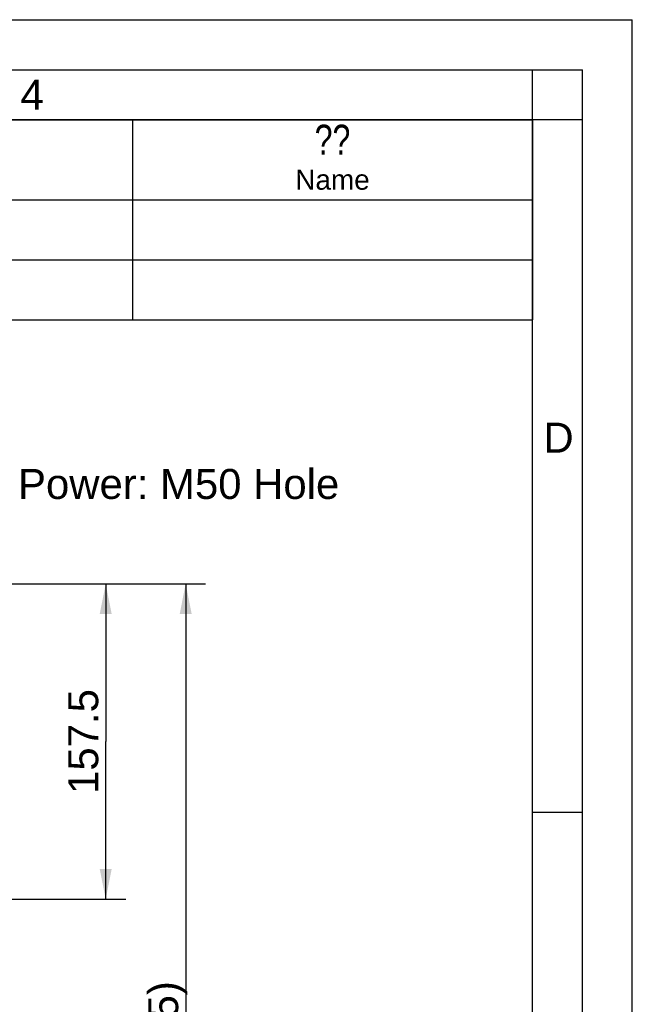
# Model space of a CAD drawing. Header units: millimetres. Extents: x 0 to 420, y 0 to 297.
# Tile 53 of 53: x 359 to 420, y 199 to 297. Entities that reach past the tile are written whole.
import ezdxf

# ---------------------------------------------------------------- set-up
doc = ezdxf.new("R2010")
doc.units = ezdxf.units.MM
doc.header["$LTSCALE"] = 23.1
doc.layers.get('0').update_dxf_attribs({"linetype": 'CONTINUOUS'})
doc.layers.add('DETAIL', color=7, linetype='CONTINUOUS')
doc.layers.add('DIMENSION', color=7, linetype='CONTINUOUS')
doc.styles.get("Standard").update_dxf_attribs({"font": 'arial.ttf'})
doc.styles.add('TEXTSTYLE_2', font='arial.ttf')
doc.styles.add('TEXTSTYLE_5', font='txt', dxfattribs={"width": 0.8})
doc.dimstyles.new('DIMSTYLE_14', dxfattribs={"dimtxt": 3, "dimasz": 3, "dimexe": 0.18, "dimexo": 0.0625, "dimgap": 0.09, "dimtad": 1, "dimdec": 1, "dimlfac": 5, "dimdsep": 46, "dimtxsty": 'STANDARD', "dimblk": '_FILLED', "dimblk1": '_FILLED', "dimblk2": '_FILLED', "dimcen": 0.09, "dimadec": 0, "dimazin": 0, "dimtp": 0.8, "dimtm": 0.8, "dimtfac": 1, "dimtdec": 1, "dimtofl": 0, "dimtmove": 0, "dimatfit": 3, "dimldrblk": '_FILLED', "dimfxl": 1, "dimtolj": 1, "dimarcsym": 0})
doc.dimstyles.new('DIMSTYLE_15', dxfattribs={"dimtxt": 3, "dimasz": 3, "dimexe": 0.18, "dimexo": 0.0625, "dimgap": 0.09, "dimtad": 1, "dimdec": 1, "dimlfac": 5, "dimdsep": 46, "dimtxsty": 'STANDARD', "dimblk": '_FILLED', "dimblk1": '_FILLED', "dimblk2": '_FILLED', "dimcen": 0.09, "dimadec": 0, "dimazin": 0, "dimtp": 0.5, "dimtm": 0.5, "dimtfac": 1, "dimtdec": 1, "dimtofl": 0, "dimtmove": 0, "dimatfit": 3, "dimldrblk": '_FILLED', "dimfxl": 1, "dimtolj": 1, "dimarcsym": 0})

# ---------------------------------------------------------------- blocks, each defined once
blk = doc.blocks.new('_FILLED')
at = {"color": 0, "linetype": 'BYBLOCK'}
blk.add_solid([(0, 0), (-1, 0.2), (-1, -0.2)], dxfattribs=at)
blk = doc.blocks.new('*D20')
at = {"layer": 'DIMENSION', "color": 2, "linetype": 'CONTINUOUS'}
for p, q in [((339.719, 240.579), (344.54, 240.579)), ((346.474, 240.579), (377.309, 240.579)), ((375.309, 240.579), (375.309, 194.228)), ((375.309, 147.876), (375.309, 194.228)), ((358.289, 147.876), (377.309, 147.876))]:
    blk.add_line(p, q, dxfattribs=at)
at = {"layer": 'DIMENSION', "color": 2, "linetype": 'CONTINUOUS', "xscale": 3, "yscale": 3, "zscale": 3}
for p, rotation in [((375.309, 240.579), 90), ((375.309, 147.876), 270)]:
    blk.add_blockref('_FILLED', p, dxfattribs=dict(at, rotation=rotation))
at = {"layer": 'DIMENSION', "color": 2, "linetype": 'CONTINUOUS', "insert": (371.559, 194.228), "char_height": 3, "width": 13.27138, "attachment_point": 2, "rotation": 90, "line_spacing_factor": 0.9}
blk.add_mtext('(463.5)', dxfattribs=at)
blk = doc.blocks.new('*D21')
at = {"layer": 'DIMENSION', "color": 2, "linetype": 'CONTINUOUS'}
for p, q in [((367.309, 240.579), (369.309, 240.579)), ((367.309, 240.579), (367.309, 224.828)), ((367.309, 209.076), (367.309, 224.828)), ((340.689, 209.076), (369.309, 209.076))]:
    blk.add_line(p, q, dxfattribs=at)
at = {"layer": 'DIMENSION', "color": 2, "linetype": 'CONTINUOUS', "xscale": 3, "yscale": 3, "zscale": 3}
for p, rotation in [((367.309, 240.579), 90), ((367.309, 209.076), 270)]:
    blk.add_blockref('_FILLED', p, dxfattribs=dict(at, rotation=rotation))
at = {"layer": 'DIMENSION', "color": 2, "linetype": 'CONTINUOUS', "insert": (363.559, 224.828), "char_height": 3, "width": 10.48327, "attachment_point": 2, "rotation": 90, "line_spacing_factor": 0.9}
blk.add_mtext('157.5', dxfattribs=at)

msp = doc.modelspace()

# ---------------------------------------------------------------- linework, layer by layer
at = {"color": 2, "linetype": 'CONTINUOUS'}
for p, q in [((0, 297), (420, 297)), ((420, 0), (420, 297)), ((20, 292), (415, 292)), ((410.00692, 286.94178), (410.00692, 291.94178)), ((415, 5), (415, 292)), ((235.00001, 286.99996), (410.00001, 286.99996)), ((370.00001, 286.99996), (370.00001, 266.99996)), ((409.97544, 287.00525), (414.97544, 287.00525)), ((410.00001, 286.99996), (410.00001, 266.99996)), ((235.00001, 278.99996), (410.00001, 278.99996)), ((235.00001, 272.99996), (410.00001, 272.99996)), ((235.00001, 266.99996), (410.00001, 266.99996)), ((410, 217.75), (415, 217.75))]:
    msp.add_line(p, q, dxfattribs=at)
at = {"color": 7, "linetype": 'CONTINUOUS'}
for p, q in [((410, 287), (25, 287)), ((410, 10), (410, 287))]:
    msp.add_line(p, q, dxfattribs=at)

# ---------------------------------------------------------------- texts
at = {"color": 2, "linetype": 'CONTINUOUS', "char_height": 3, "attachment_point": 1, "line_spacing_factor": 0.9, "style": 'TEXTSTYLE_2'}
for s, insert, width in [('4', (358.78169, 291.00448), 2.330855), ('D', (411.10333, 256.7095), 3.0223048)]:
    msp.add_mtext(s, dxfattribs=dict(at, insert=insert, width=width))
at = {"layer": 'DETAIL', "color": 2, "linetype": 'CONTINUOUS', "attachment_point": 2, "line_spacing_factor": 0.9}
for s, insert, char_height, width, style in [('?? ', (390.00001, 286.49996), 3, 7.2, 'TEXTSTYLE_5'), ('Name', (390.00001, 281.99996), 2, 7.4423792, 'TEXTSTYLE_2')]:
    msp.add_mtext(s, dxfattribs=dict(at, insert=insert, char_height=char_height, width=width, style=style))
at = {"layer": 'DETAIL', "color": 2, "linetype": 'CONTINUOUS', "insert": (358.53719, 252.07947), "char_height": 3, "width": 32.0966543, "attachment_point": 1, "line_spacing_factor": 0.9}
msp.add_mtext('Power: M50 Hole', dxfattribs=at)

# ---------------------------------------------------------------- dimensions: what is measured, and where the dimension line sits
at = {"layer": 'DIMENSION', "color": 2, "linetype": 'CONTINUOUS'}
dim = msp.add_linear_dim(base=(375.30928, 240.57947), p1=(358.28928, 147.87608), p2=(339.7187, 240.57947), angle=90, text='(<>)', dimstyle='DIMSTYLE_14', dxfattribs=at)
dim.commit()
dim.dimension.update_dxf_attribs({"geometry": '*D20', "text_midpoint": (374.38976, 192.27023), "dimtype": 160})
dim = msp.add_linear_dim(base=(367.30928, 240.57947), p1=(340.68928, 209.07608), p2=(369.30928, 240.57947), angle=90, dimstyle='DIMSTYLE_15', dxfattribs=at)
dim.commit()
dim.dimension.update_dxf_attribs({"geometry": '*D21', "text_midpoint": (367.40792, 220.14177), "dimtype": 160})

doc.saveas('drawing.dxf')
